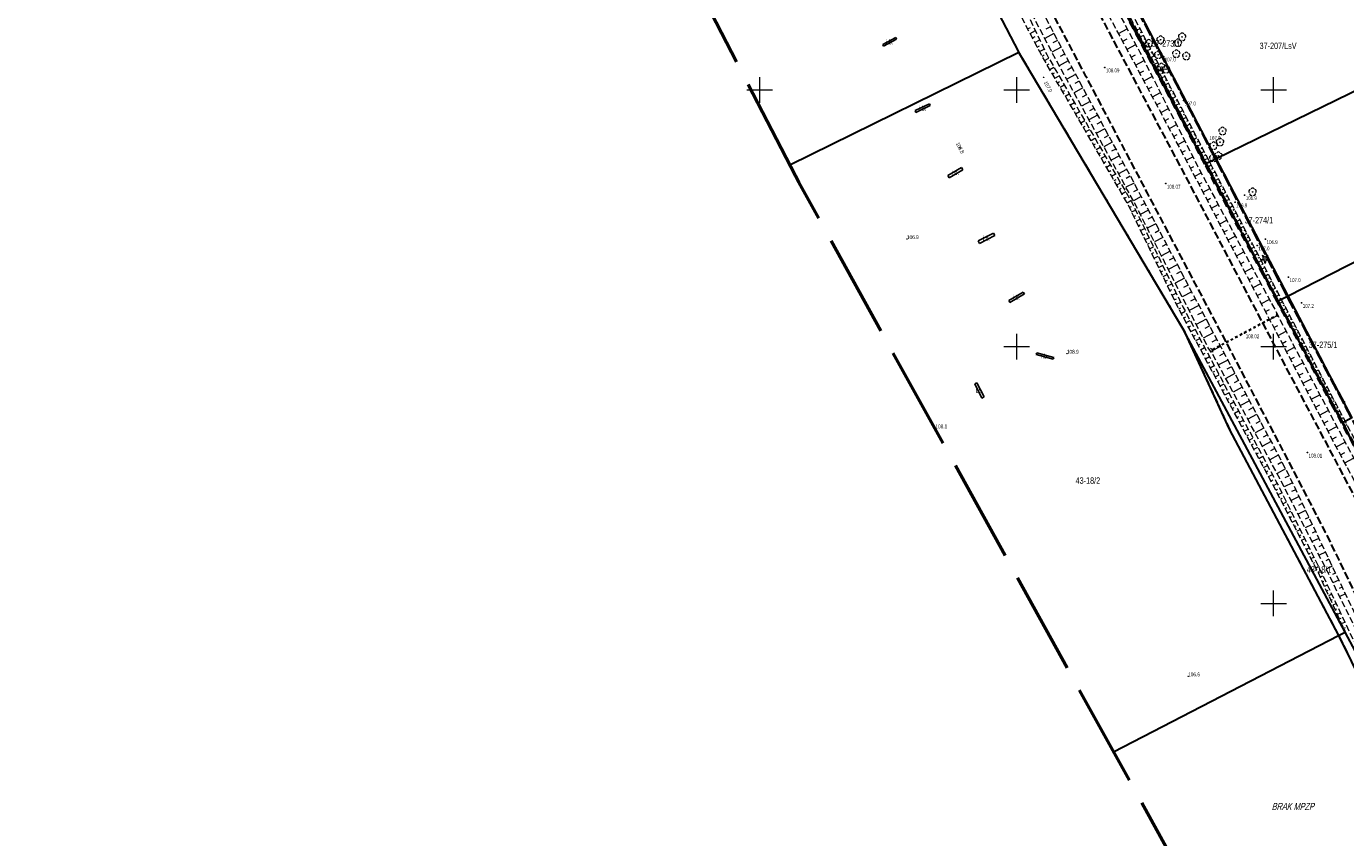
# Model space of a CAD drawing. Header units: metres. Extents: x 7529521 to 7531797, y 5723878 to 5728074.
# Tile 34 of 90: x 7530257 to 7530514, y 5726204 to 5726362. Entities that reach past the tile are written whole.
import ezdxf
from ezdxf.enums import TextEntityAlignment as Align

# ---------------------------------------------------------------- set-up
doc = ezdxf.new("R2010")
doc.units = ezdxf.units.M
for name, pattern in [('11', [3, 2.5, -0.5]), ('2_BUIB12_02', [0]), ('2_KTPL01', [2, 1.5, -0.5]), ('GAO', [2.5, 1.5, -1]), ('GDE', [0]), ('GUK', [2, 1.5, -0.5]), ('GUZ', [1, 0.5, -0.5]), ('L_0_05', [1.75, 1.25, -0.5]), ('L_0_06', [2, 1.5, -0.5]), ('L_0_09', [2.5, 2, -0.5]), ('L_0_7E', [1, 0.5, -0.5])]:
    doc.linetypes.add(name, pattern=pattern)
doc.layers.get('0').update_dxf_attribs({"color": 252})
for name, color, linetype, lineweight in [('BUIB_E_T_6', 252, 'Continuous', 18), ('BUIB_L_10', 252, '2_BUIB12_02', 25), ('Dzialki', 80, 'GDE', 30), ('jezdnia', 252, 'L_0_06', 18), ('k', 252, 'Continuous', 18), ('Kontury', 252, 'GUK', 18), ('KTPL_L_0', 252, '2_KTPL01', 18), ('MPZP', 130, '11', 40), ('Numery_dzialek', 80, 'Continuous', 30), ('Numery_konturow', 252, 'Continuous', 13), ('przepust', 252, 'L_0_7E', 35), ('RTPW_T_0', 252, 'Continuous', 15), ('skarpa nieumocniona', 252, 'L_0_05', 18), ('Uzytki', 252, 'GUZ', 18), ('wysokosci_naturalne', 7, 'Continuous', 18), ('wysokosci_sztuczne', 7, 'Continuous', 18)]:
    doc.layers.add(name, color=color, linetype=linetype, lineweight=lineweight)
doc.layers.add('EPGPO_L_0', color=7, linetype='GAO', lineweight=50, true_color=0x940094)
doc.layers.add('zakres', color=7, linetype='L_0_09', lineweight=50, true_color=0xff05ff)
doc.styles.get("Standard").update_dxf_attribs({"font": 'arial.ttf'})

# ---------------------------------------------------------------- blocks, each defined once
blk = doc.blocks.new('2_RTPW01')
at = {"linetype": 'Continuous'}
blk.add_circle((0, 0), 0.045, dxfattribs=at)
blk = doc.blocks.new('L_0_7E_1')
at = {"color": 0, "linetype": 'Continuous', "lineweight": 13, "flags": 128}
for points in [[(0, 0), (-0.53, 0.85)], [(0, 0), (-0.53, -0.85)]]:
    blk.add_lwpolyline(points, dxfattribs=at)
blk = doc.blocks.new('L_0_7E_2')
at = {"color": 0, "linetype": 'Continuous', "lineweight": 13, "flags": 128}
for points in [[(0, 0), (-0.53, 0.85)], [(0, 0), (-0.53, -0.85)]]:
    blk.add_lwpolyline(points, dxfattribs=at)
blk = doc.blocks.new('OBOP02_01')
at = {"linetype": 'Continuous', "lineweight": 18}
blk.add_hatch(color=0, dxfattribs=at).paths.add_polyline_path([(0, -0.1, 1), (0, 0.1, 1)])
at = {"color": 0, "linetype": 'Continuous', "lineweight": 18}
blk.add_circle((0, 0), 0.1, dxfattribs=at)
for centre, radius, start, end in [((-0.77, 0.25), 0.7, 101.6336, 222.6627), ((0, 0.8), 0.7, 29.8459, 150.1541), ((0.77, 0.25), 0.7, 317.3373, 78.3664), ((-0.46, -0.64), 0.71, 174.3693, 292.5572), ((0.46, -0.64), 0.71, 247.4428, 5.6307)]:
    blk.add_arc(centre, radius, start, end, dxfattribs=at)
blk = doc.blocks.new('OBOP01_01')
at = {"linetype": 'Continuous', "lineweight": 18}
blk.add_hatch(color=0, dxfattribs=at).paths.add_polyline_path([(0, -0.1, 1), (0, 0.1, 1)])
at = {"color": 0, "linetype": 'Continuous', "lineweight": 18, "flags": 128}
blk.add_lwpolyline([(0, -1.74), (-0.35, -0.48), (-1.65, -0.54), (-0.57, 0.18), (-1.02, 1.4), (0, 0.6), (1.02, 1.4), (0.57, 0.18), (1.65, -0.54), (0.35, -0.48), (0, -1.74)], dxfattribs=at)
at = {"color": 0, "linetype": 'Continuous', "lineweight": 18}
blk.add_circle((0, 0), 0.1, dxfattribs=at)
blk = doc.blocks.new('RTPW01')
at = {"linetype": 'Continuous', "lineweight": 13}
blk.add_hatch(color=0, dxfattribs=at).paths.add_polyline_path([(0, -0.09, 1), (0, 0.09, 1)])
at = {"color": 0, "linetype": 'Continuous', "lineweight": 13}
blk.add_circle((0, 0), 0.0906, dxfattribs=at)
blk = doc.blocks.new('RTPW02')
at = {"linetype": 'Continuous', "lineweight": 13}
blk.add_hatch(color=0, dxfattribs=at).paths.add_polyline_path([(0, -0.09, 1), (0, 0.09, 1)])
at = {"color": 0, "linetype": 'Continuous', "lineweight": 13}
blk.add_circle((0, 0), 0.0906, dxfattribs=at)

msp = doc.modelspace()

# ---------------------------------------------------------------- linework, layer by layer
at = {"layer": 'BUIB_L_10', "linetype": '2_BUIB12_02'}
for p, q in [((7530423.92, 5726358.81), (7530426.47, 5726360.17)), ((7530426.64, 5726359.86), (7530424.08, 5726358.5)), ((7530426.47, 5726360.17), (7530426.64, 5726359.86)), ((7530424.08, 5726358.5), (7530423.92, 5726358.81)), ((7530430.23, 5726345.96), (7530433.02, 5726347.29)), ((7530433.02, 5726347.29), (7530433.19, 5726346.93)), ((7530430.4, 5726345.6), (7530430.23, 5726345.96)), ((7530433.19, 5726346.93), (7530430.4, 5726345.6)), ((7530436.57, 5726333.32), (7530439.25, 5726334.91)), ((7530439.53, 5726334.44), (7530436.85, 5726332.85)), ((7530439.25, 5726334.91), (7530439.53, 5726334.44)), ((7530436.85, 5726332.85), (7530436.57, 5726333.32)), ((7530442.52, 5726320.58), (7530445.47, 5726322.1)), ((7530445.72, 5726321.62), (7530442.76, 5726320.1)), ((7530445.47, 5726322.1), (7530445.72, 5726321.62)), ((7530442.76, 5726320.1), (7530442.52, 5726320.58)), ((7530448.46, 5726308.97), (7530451.28, 5726310.62)), ((7530448.67, 5726308.6), (7530448.46, 5726308.97)), ((7530451.5, 5726310.26), (7530448.67, 5726308.6)), ((7530451.28, 5726310.62), (7530451.5, 5726310.26)), ((7530453.82, 5726298.47), (7530453.92, 5726298.81)), ((7530457.12, 5726297.53), (7530453.82, 5726298.47)), ((7530453.92, 5726298.81), (7530457.22, 5726297.87)), ((7530457.22, 5726297.87), (7530457.12, 5726297.53)), ((7530441.85, 5726292.74), (7530442.27, 5726292.95)), ((7530443.23, 5726289.99), (7530441.85, 5726292.74)), ((7530442.27, 5726292.95), (7530443.65, 5726290.2)), ((7530443.65, 5726290.2), (7530443.23, 5726289.99))]:
    msp.add_line(p, q, dxfattribs=at)
at = {"layer": 'Dzialki'}
for p, q in [((7530378.5, 5726495.54), (7530450.41, 5726357.28)), ((7530463.76, 5726378.99), (7530485.62, 5726337.6)), ((7530488.83, 5726336.63), (7530466.03, 5726380.16)), ((7530450.41, 5726357.28), (7530405.87, 5726335.33)), ((7530482.4, 5726303.41), (7530450.41, 5726357.28)), ((7530488.83, 5726336.63), (7530531.83, 5726357.63)), ((7530485.62, 5726337.6), (7530486.69, 5726335.59)), ((7530486.69, 5726335.59), (7530488.83, 5726336.63)), ((7530486.69, 5726335.59), (7530498.02, 5726314.02)), ((7530502.82, 5726309.91), (7530488.83, 5726336.63)), ((7530502.82, 5726309.91), (7530545.72, 5726331.75)), ((7530498.02, 5726314.02), (7530500.76, 5726308.86)), ((7530500.76, 5726308.86), (7530502.82, 5726309.91)), ((7530500.76, 5726308.86), (7530511.69, 5726288.27)), ((7530515.26, 5726286.19), (7530502.82, 5726309.91)), ((7530513.96, 5726244.44), (7530482.4, 5726303.41)), ((7530482.4, 5726303.41), (7530491.35, 5726283.94)), ((7530511.69, 5726288.27), (7530513.34, 5726285.19)), ((7530513.34, 5726285.19), (7530515.26, 5726286.19)), ((7530491.35, 5726283.94), (7530512.67, 5726243.78)), ((7530513.34, 5726285.19), (7530516.84, 5726278.64)), ((7530512.67, 5726243.78), (7530513.96, 5726244.44)), ((7530573.62, 5726131.76), (7530513.96, 5726244.44)), ((7530468.87, 5726221.12), (7530512.67, 5726243.78)), ((7530512.67, 5726243.78), (7530529.43, 5726209.46))]:
    msp.add_line(p, q, dxfattribs=at)
at = {"layer": 'EPGPO_L_0', "linetype": 'GAO'}
for p, q in [((7530485.62, 5726337.6), (7530463.76, 5726378.99)), ((7530486.69, 5726335.59), (7530485.62, 5726337.6)), ((7530498.02, 5726314.02), (7530486.69, 5726335.59)), ((7530500.76, 5726308.86), (7530498.02, 5726314.02)), ((7530511.69, 5726288.27), (7530500.76, 5726308.86)), ((7530513.34, 5726285.19), (7530511.69, 5726288.27)), ((7530516.84, 5726278.64), (7530513.34, 5726285.19))]:
    msp.add_line(p, q, dxfattribs=at)
at = {"layer": 'jezdnia', "color": 251, "lineweight": 30, "flags": 128}
for points in [[(7530369.92, 5726547), (7530380.44, 5726527.06), (7530395.42, 5726498.75), (7530406.94, 5726476.91), (7530422.86, 5726446.71), (7530434.33, 5726424.9), (7530446.28, 5726402.22), (7530458, 5726380.1), (7530470.66, 5726356.14), (7530482.6, 5726333.62), (7530497.95, 5726304.42), (7530509.9, 5726281.82), (7530518.61, 5726265.36), (7530526.03, 5726251.6), (7530533.8, 5726237.24), (7530543.58, 5726219.26), (7530548.13, 5726210.82), (7530552.38, 5726206.31)], [(7530598.88, 5726089.04), (7530595.59, 5726097.95), (7530590.03, 5726108.33), (7530588.06, 5726111.9), (7530584.25, 5726119.25), (7530579.86, 5726127.55), (7530572.34, 5726141.82), (7530564.82, 5726156.15), (7530557.13, 5726170.81), (7530549.17, 5726185.87), (7530542.49, 5726198.5), (7530536.64, 5726209.63), (7530531.27, 5726220.64), (7530523.66, 5726236.13), (7530515.91, 5726251.96), (7530510.14, 5726263.83), (7530504.02, 5726275.63), (7530490.95, 5726300.59), (7530475.48, 5726329.87), (7530463.56, 5726352.54), (7530450.86, 5726376.5), (7530439.32, 5726398.33), (7530427.1, 5726421.51), (7530415.47, 5726443.49), (7530402.57, 5726468.08), (7530400.02, 5726472.85), (7530388.04, 5726495.57), (7530373.31, 5726523.45), (7530362.9, 5726543.14)]]:
    msp.add_lwpolyline(points, dxfattribs=at)
at = {"layer": 'k', "linetype": 'Continuous', "lineweight": 18, "flags": 128}
for points in [[(7530400, 5726347.5), (7530400, 5726352.5)], [(7530450, 5726347.5), (7530450, 5726352.5)], [(7530500, 5726347.5), (7530500, 5726352.5)], [(7530397.5, 5726350), (7530402.5, 5726350)], [(7530447.5, 5726350), (7530452.5, 5726350)], [(7530497.5, 5726350), (7530502.5, 5726350)], [(7530450, 5726297.5), (7530450, 5726302.5)], [(7530500, 5726297.5), (7530500, 5726302.5)], [(7530447.5, 5726300), (7530452.5, 5726300)], [(7530497.5, 5726300), (7530502.5, 5726300)], [(7530500, 5726247.5), (7530500, 5726252.5)], [(7530497.5, 5726250), (7530502.5, 5726250)]]:
    msp.add_lwpolyline(points, dxfattribs=at)
at = {"layer": 'Kontury'}
for p, q in [((7530463.76, 5726378.99), (7530485.62, 5726337.6)), ((7530485.62, 5726337.6), (7530486.69, 5726335.59)), ((7530486.69, 5726335.59), (7530498.02, 5726314.02)), ((7530498.02, 5726314.02), (7530500.76, 5726308.86)), ((7530500.76, 5726308.86), (7530511.69, 5726288.27)), ((7530511.69, 5726288.27), (7530513.34, 5726285.19)), ((7530513.34, 5726285.19), (7530516.84, 5726278.64))]:
    msp.add_line(p, q, dxfattribs=at)
at = {"layer": 'KTPL_L_0', "linetype": '2_KTPL01'}
for p, q in [((7530450.61, 5726357.12), (7530306.82, 5726633.59)), ((7530482.59, 5726303.26), (7530450.61, 5726357.12)), ((7530482.59, 5726303.26), (7530491.54, 5726283.79)), ((7530512.85, 5726243.64), (7530491.54, 5726283.79)), ((7530512.85, 5726243.64), (7530529.61, 5726209.32))]:
    msp.add_line(p, q, dxfattribs=at)
at = {"layer": 'MPZP'}
for points in [[(7530444.12, 5726524.36), (7530399.8, 5726501.75), (7530412.11, 5726478.04), (7530422.82, 5726458.03), (7530436.3, 5726431.46), (7530448, 5726409.13), (7530456.05, 5726394.05), (7530463.94, 5726378.88), (7530486.94, 5726335.39), (7530500.86, 5726308.82), (7530513.47, 5726285.12), (7530522.2, 5726268.19)], [(7530583.38, 5726167.15), (7530575.79, 5726175.68), (7530568.82, 5726186.74), (7530562.31, 5726199.17), (7530555.31, 5726211.47), (7530548.15, 5726224.27), (7530540.49, 5726237.72), (7530532.55, 5726252.71), (7530523.99, 5726269.37), (7530519.38, 5726278.02), (7530515.19, 5726286.22), (7530502.63, 5726309.99), (7530488.7, 5726336.7), (7530465.87, 5726380.23), (7530457.88, 5726395.36), (7530438.35, 5726432.81), (7530424.32, 5726459.18), (7530413.77, 5726479.26), (7530401.75, 5726502.75)]]:
    msp.add_lwpolyline(points, dxfattribs=at)
at = {"layer": 'przepust', "color": 24, "lineweight": 35, "flags": 128}
msp.add_lwpolyline([(7530488.14, 5726299.4), (7530500.62, 5726306.08)], dxfattribs=at)
at = {"layer": 'skarpa nieumocniona', "color": 252, "lineweight": 18, "flags": 128}
for points in [[(7530386.26, 5726529.62), (7530395.61, 5726510.48), (7530400.31, 5726501.42), (7530411.18, 5726480.08), (7530421.82, 5726460.81), (7530425.65, 5726452.32), (7530431.87, 5726440.4), (7530436.73, 5726431.17), (7530440.69, 5726423.89), (7530450.19, 5726406.12), (7530456.89, 5726393.79), (7530459.46, 5726389.73), (7530532.98, 5726248.95), (7530541.46, 5726233.6), (7530546.13, 5726224.75), (7530552.86, 5726213.14), (7530552.62, 5726211.69), (7530552.1, 5726212.48), (7530545.12, 5726224.02), (7530540.44, 5726232.57), (7530535.95, 5726241.08), (7530531.81, 5726249.8), (7530461.43, 5726384.58), (7530459.02, 5726389.45), (7530456.35, 5726393.66), (7530449.62, 5726405.83), (7530439.98, 5726423.58), (7530436.12, 5726430.82), (7530431.26, 5726440.27), (7530425.13, 5726452.07), (7530420.89, 5726460.35), (7530410.5, 5726480.06), (7530399.35, 5726501.31), (7530394.61, 5726510.16), (7530385.07, 5726528.81), (7530374.91, 5726549.97), (7530375.74, 5726550.66)], [(7530543.21, 5726222.9), (7530538.34, 5726232.11), (7530533.7, 5726240.35), (7530511.95, 5726280.97), (7530499.24, 5726305.31), (7530484.05, 5726334.34), (7530471.92, 5726357.11), (7530458.95, 5726381.07), (7530447.57, 5726403.23), (7530435.55, 5726425.46), (7530424.34, 5726446.96), (7530408.22, 5726477.68), (7530396.72, 5726499.26), (7530381.74, 5726527.87), (7530371.44, 5726547.5), (7530373.62, 5726548.22), (7530383.58, 5726528.76), (7530398.52, 5726500.52), (7530409.93, 5726478.73), (7530426.19, 5726447.76), (7530437.15, 5726426.29), (7530449.2, 5726403.74), (7530460.3, 5726382.61), (7530473.97, 5726357.35), (7530485.21, 5726335.16), (7530500.28, 5726307.16), (7530501.12, 5726305.51), (7530513.75, 5726281.74), (7530535.44, 5726240.97), (7530544.62, 5726223.78), (7530551.36, 5726211.99), (7530551.73, 5726211.3), (7530549.87, 5726210.45)], [(7530472.72, 5726328.38), (7530456.97, 5726357.14), (7530447.87, 5726374.49), (7530436.22, 5726396.61), (7530424.2, 5726419.82), (7530412.12, 5726442.08), (7530400.35, 5726465.03), (7530401.34, 5726465.81), (7530414.07, 5726442.91), (7530425.63, 5726420.6), (7530437.87, 5726397.62), (7530449.59, 5726375.72), (7530458.97, 5726357.65), (7530474.13, 5726329.45), (7530489.78, 5726299.85), (7530502.84, 5726275.26), (7530511.36, 5726257.32), (7530517, 5726245.51), (7530523.48, 5726233.56), (7530532.52, 5726214.68), (7530539.37, 5726201.14), (7530548.93, 5726182.86), (7530564.06, 5726154.21), (7530573.86, 5726136.27), (7530585.71, 5726114.07), (7530585.37, 5726112.71), (7530584.6, 5726113.27), (7530572.53, 5726135.36), (7530562.89, 5726153.77), (7530547.81, 5726182.27), (7530537.95, 5726200.75), (7530531.16, 5726214.12), (7530521.85, 5726232.49), (7530515.76, 5726245.49), (7530510.35, 5726256.47), (7530501.22, 5726274.32), (7530488.03, 5726298.73), (7530487.29, 5726299.78)], [(7530397.61, 5726463.9), (7530399.28, 5726464.19), (7530411.29, 5726441.8), (7530423.75, 5726419.6), (7530435.94, 5726396.4), (7530447.6, 5726374.25), (7530455.84, 5726356.89), (7530472.33, 5726328.24), (7530482.42, 5726307.64), (7530500.6, 5726273.56), (7530509.22, 5726256.23), (7530514.73, 5726244.54), (7530521.08, 5726231.99), (7530527.54, 5726218), (7530537.28, 5726200.51), (7530546.9, 5726181.69), (7530555.87, 5726164.46), (7530559.25, 5726157.89), (7530571.9, 5726134.71), (7530584.2, 5726112.96), (7530584.43, 5726112.21), (7530583.45, 5726111.91), (7530571.46, 5726133.65), (7530558.57, 5726157.19), (7530555.22, 5726164.19), (7530546.01, 5726181.21), (7530536.05, 5726200.48), (7530526.33, 5726217.98), (7530520.31, 5726231.47), (7530514.13, 5726244.14), (7530508.73, 5726255.93), (7530500.05, 5726272.79), (7530481.53, 5726307.4), (7530471.62, 5726327.79), (7530454.81, 5726356.8), (7530446.05, 5726373.48), (7530435.1, 5726395.57), (7530422.71, 5726418.88), (7530409.93, 5726441.26)]]:
    msp.add_lwpolyline(points, close=True, dxfattribs=at)
at = {"layer": 'skarpa nieumocniona', "color": 252, "linetype": 'Continuous', "lineweight": 18, "flags": 128}
for points in [[(7530452.14, 5726361.88), (7530452.67, 5726362.16)], [(7530452.61, 5726360.99), (7530453.64, 5726361.53)], [(7530453.07, 5726360.11), (7530453.57, 5726360.37)], [(7530457.25, 5726360.95), (7530455.46, 5726360.02)], [(7530456.56, 5726362.28), (7530455.66, 5726361.81)], [(7530469.82, 5726360.99), (7530471.51, 5726361.9)], [(7530470.65, 5726359.45), (7530471.5, 5726359.9)], [(7530473.98, 5726361.91), (7530473.42, 5726361.62)], [(7530474.33, 5726361.25), (7530474.05, 5726361.1)], [(7530474.68, 5726360.58), (7530474.12, 5726360.29)], [(7530475.03, 5726359.92), (7530474.74, 5726359.77)], [(7530453.54, 5726359.22), (7530454.5, 5726359.73)], [(7530454, 5726358.34), (7530454.46, 5726358.58)], [(7530454.46, 5726357.45), (7530455.35, 5726357.92)], [(7530458.64, 5726358.29), (7530456.85, 5726357.36)], [(7530457.94, 5726359.62), (7530457.05, 5726359.15)], [(7530471.48, 5726357.91), (7530473.18, 5726358.82)], [(7530475.37, 5726359.26), (7530474.81, 5726358.96)], [(7530475.72, 5726358.59), (7530475.44, 5726358.44)], [(7530476.07, 5726357.93), (7530475.5, 5726357.63)], [(7530476.41, 5726357.26), (7530476.13, 5726357.11)], [(7530454.94, 5726356.57), (7530455.35, 5726356.81)], [(7530455.44, 5726355.71), (7530456.25, 5726356.18)], [(7530455.94, 5726354.84), (7530456.35, 5726355.08)], [(7530460.05, 5726355.64), (7530458.3, 5726354.7)], [(7530459.34, 5726356.96), (7530458.46, 5726356.49)], [(7530472.31, 5726356.37), (7530473.16, 5726356.82)], [(7530473.14, 5726354.82), (7530474.8, 5726355.71)], [(7530476.76, 5726356.6), (7530476.2, 5726356.3)], [(7530477.11, 5726355.93), (7530476.83, 5726355.78)], [(7530477.46, 5726355.27), (7530476.89, 5726354.97)], [(7530456.44, 5726353.98), (7530457.25, 5726354.44)], [(7530456.94, 5726353.11), (7530457.35, 5726353.34)], [(7530457.45, 5726352.25), (7530458.25, 5726352.71)], [(7530461.47, 5726353), (7530459.74, 5726352.07)], [(7530460.76, 5726354.32), (7530459.89, 5726353.85)], [(7530473.96, 5726353.28), (7530474.78, 5726353.71)], [(7530474.78, 5726351.73), (7530476.39, 5726352.59)], [(7530477.8, 5726354.6), (7530477.52, 5726354.45)], [(7530478.15, 5726353.94), (7530477.59, 5726353.64)], [(7530478.5, 5726353.27), (7530478.22, 5726353.12)], [(7530478.85, 5726352.61), (7530478.28, 5726352.31)], [(7530457.95, 5726351.38), (7530458.35, 5726351.61)], [(7530458.45, 5726350.52), (7530459.25, 5726350.98)], [(7530458.95, 5726349.65), (7530459.35, 5726349.88)], [(7530462.89, 5726350.36), (7530461.19, 5726349.44)], [(7530462.18, 5726351.68), (7530461.32, 5726351.22)], [(7530475.61, 5726350.19), (7530476.39, 5726350.61)], [(7530479.19, 5726351.94), (7530478.91, 5726351.8)], [(7530479.54, 5726351.28), (7530478.98, 5726350.98)], [(7530479.89, 5726350.61), (7530479.6, 5726350.47)], [(7530480.23, 5726349.95), (7530479.67, 5726349.65)], [(7530459.45, 5726348.79), (7530460.24, 5726349.24)], [(7530459.95, 5726347.92), (7530460.35, 5726348.15)], [(7530460.46, 5726347.05), (7530461.24, 5726347.51)], [(7530464.31, 5726347.71), (7530462.63, 5726346.81)], [(7530463.6, 5726349.03), (7530462.75, 5726348.58)], [(7530476.43, 5726348.64), (7530477.97, 5726349.46)], [(7530477.25, 5726347.1), (7530478, 5726347.5)], [(7530480.58, 5726349.28), (7530480.3, 5726349.14)], [(7530480.93, 5726348.62), (7530480.36, 5726348.32)], [(7530481.28, 5726347.95), (7530480.99, 5726347.81)], [(7530481.62, 5726347.29), (7530481.06, 5726346.99)], [(7530460.96, 5726346.19), (7530461.35, 5726346.42)], [(7530461.46, 5726345.32), (7530462.24, 5726345.78)], [(7530461.96, 5726344.46), (7530462.35, 5726344.68)], [(7530465.73, 5726345.07), (7530464.07, 5726344.18)], [(7530465.02, 5726346.39), (7530464.18, 5726345.94)], [(7530478.08, 5726345.56), (7530479.55, 5726346.34)], [(7530478.9, 5726344.01), (7530479.62, 5726344.4)], [(7530481.97, 5726346.62), (7530481.69, 5726346.48)], [(7530482.32, 5726345.96), (7530481.75, 5726345.66)], [(7530482.66, 5726345.29), (7530482.38, 5726345.15)], [(7530483.01, 5726344.63), (7530482.45, 5726344.33)], [(7530462.46, 5726343.59), (7530463.24, 5726344.04)], [(7530462.96, 5726342.73), (7530463.35, 5726342.95)], [(7530463.46, 5726341.86), (7530464.23, 5726342.31)], [(7530467.15, 5726342.43), (7530465.51, 5726341.55)], [(7530466.44, 5726343.75), (7530465.62, 5726343.31)], [(7530479.72, 5726342.47), (7530481.13, 5726343.22)], [(7530483.36, 5726343.96), (7530483.08, 5726343.82)], [(7530483.71, 5726343.3), (7530483.14, 5726343.01)], [(7530484.05, 5726342.64), (7530483.77, 5726342.49)], [(7530484.4, 5726341.97), (7530483.84, 5726341.68)], [(7530463.97, 5726341), (7530464.35, 5726341.22)], [(7530464.47, 5726340.13), (7530465.23, 5726340.58)], [(7530464.97, 5726339.27), (7530465.35, 5726339.49)], [(7530468.57, 5726339.79), (7530466.95, 5726338.92)], [(7530467.86, 5726341.11), (7530467.05, 5726340.67)], [(7530480.55, 5726340.92), (7530481.23, 5726341.29)], [(7530481.37, 5726339.38), (7530482.71, 5726340.1)], [(7530484.75, 5726341.31), (7530484.47, 5726341.16)], [(7530485.09, 5726340.64), (7530484.53, 5726340.35)], [(7530485.44, 5726339.98), (7530485.16, 5726339.83)], [(7530485.79, 5726339.31), (7530485.22, 5726339.02)], [(7530465.47, 5726338.4), (7530466.23, 5726338.84)], [(7530465.97, 5726337.54), (7530466.35, 5726337.76)], [(7530466.47, 5726336.67), (7530467.23, 5726337.11)], [(7530469.99, 5726337.15), (7530468.39, 5726336.28)], [(7530469.28, 5726338.47), (7530468.48, 5726338.03)], [(7530482.19, 5726337.84), (7530482.85, 5726338.18)], [(7530483.01, 5726336.29), (7530484.29, 5726336.97)], [(7530486.14, 5726338.65), (7530485.85, 5726338.5)], [(7530486.48, 5726337.98), (7530485.92, 5726337.69)], [(7530486.83, 5726337.32), (7530486.55, 5726337.17)], [(7530466.97, 5726335.81), (7530467.35, 5726336.03)], [(7530467.48, 5726334.94), (7530468.22, 5726335.38)], [(7530467.98, 5726334.08), (7530468.35, 5726334.29)], [(7530471.41, 5726334.5), (7530469.83, 5726333.65)], [(7530470.7, 5726335.82), (7530469.91, 5726335.4)], [(7530483.84, 5726334.75), (7530484.46, 5726335.08)], [(7530487.18, 5726336.65), (7530486.61, 5726336.36)], [(7530487.53, 5726335.99), (7530487.24, 5726335.84)], [(7530487.87, 5726335.32), (7530487.31, 5726335.03)], [(7530488.22, 5726334.66), (7530487.94, 5726334.51)], [(7530468.48, 5726333.21), (7530469.22, 5726333.64)], [(7530468.98, 5726332.35), (7530469.35, 5726332.56)], [(7530469.48, 5726331.48), (7530470.22, 5726331.91)], [(7530472.84, 5726331.86), (7530471.27, 5726331.02)], [(7530472.12, 5726333.18), (7530471.34, 5726332.76)], [(7530484.65, 5726333.2), (7530485.91, 5726333.86)], [(7530485.46, 5726331.65), (7530486.1, 5726331.98)], [(7530488.57, 5726333.99), (7530488, 5726333.7)], [(7530488.91, 5726333.33), (7530488.63, 5726333.18)], [(7530489.26, 5726332.66), (7530488.7, 5726332.37)], [(7530489.61, 5726332), (7530489.33, 5726331.85)], [(7530469.98, 5726330.62), (7530470.35, 5726330.83)], [(7530470.49, 5726329.75), (7530471.22, 5726330.18)], [(7530470.99, 5726328.89), (7530471.35, 5726329.1)], [(7530474.25, 5726329.22), (7530472.71, 5726328.4)], [(7530473.55, 5726330.54), (7530472.77, 5726330.12)], [(7530486.27, 5726330.1), (7530487.57, 5726330.77)], [(7530489.96, 5726331.33), (7530489.39, 5726331.04)], [(7530490.3, 5726330.67), (7530490.02, 5726330.52)], [(7530490.65, 5726330), (7530490.08, 5726329.71)], [(7530491, 5726329.34), (7530490.71, 5726329.19)], [(7530471.49, 5726328.02), (7530472.21, 5726328.44)], [(7530471.94, 5726327.13), (7530472.32, 5726327.31)], [(7530472.38, 5726326.23), (7530473.13, 5726326.6)], [(7530475.66, 5726326.57), (7530474.07, 5726325.73)], [(7530474.96, 5726327.89), (7530474.17, 5726327.48)], [(7530487.09, 5726328.55), (7530487.74, 5726328.89)], [(7530487.9, 5726326.99), (7530489.23, 5726327.69)], [(7530491.34, 5726328.67), (7530490.78, 5726328.38)], [(7530491.69, 5726328.01), (7530491.41, 5726327.86)], [(7530492.04, 5726327.34), (7530491.47, 5726327.05)], [(7530492.39, 5726326.68), (7530492.1, 5726326.53)], [(7530472.82, 5726325.33), (7530473.2, 5726325.52)], [(7530473.25, 5726324.43), (7530474.01, 5726324.8)], [(7530477.06, 5726323.91), (7530475.43, 5726323.05)], [(7530476.36, 5726325.24), (7530475.56, 5726324.82)], [(7530488.71, 5726325.44), (7530489.38, 5726325.8)], [(7530489.52, 5726323.89), (7530490.89, 5726324.61)], [(7530492.73, 5726326.02), (7530492.17, 5726325.72)], [(7530493.08, 5726325.35), (7530492.8, 5726325.2)], [(7530493.43, 5726324.69), (7530492.86, 5726324.39)], [(7530493.77, 5726324.02), (7530493.49, 5726323.87)], [(7530473.69, 5726323.53), (7530474.07, 5726323.72)], [(7530474.13, 5726322.63), (7530474.89, 5726323.01)], [(7530474.56, 5726321.73), (7530474.95, 5726321.92)], [(7530477.76, 5726322.59), (7530476.94, 5726322.15)], [(7530490.33, 5726322.34), (7530491.02, 5726322.71)], [(7530491.14, 5726320.79), (7530492.55, 5726321.53)], [(7530494.12, 5726323.36), (7530493.56, 5726323.06)], [(7530494.47, 5726322.69), (7530494.19, 5726322.54)], [(7530494.82, 5726322.03), (7530494.25, 5726321.73)], [(7530495.16, 5726321.36), (7530494.88, 5726321.21)], [(7530475, 5726320.83), (7530475.77, 5726321.21)], [(7530475.44, 5726319.94), (7530475.83, 5726320.12)], [(7530475.88, 5726319.04), (7530476.65, 5726319.41)], [(7530478.46, 5726321.26), (7530476.8, 5726320.38)], [(7530479.16, 5726319.94), (7530478.32, 5726319.49)], [(7530491.95, 5726319.24), (7530492.66, 5726319.61)], [(7530495.51, 5726320.7), (7530494.94, 5726320.4)], [(7530495.86, 5726320.03), (7530495.57, 5726319.88)], [(7530496.21, 5726319.37), (7530495.64, 5726319.07)], [(7530476.31, 5726318.14), (7530476.7, 5726318.33)], [(7530476.75, 5726317.24), (7530477.53, 5726317.62)], [(7530477.19, 5726316.34), (7530477.58, 5726316.53)], [(7530479.86, 5726318.61), (7530478.16, 5726317.71)], [(7530480.56, 5726317.28), (7530479.7, 5726316.83)], [(7530492.76, 5726317.69), (7530494.2, 5726318.44)], [(7530493.57, 5726316.14), (7530494.3, 5726316.52)], [(7530496.55, 5726318.7), (7530496.27, 5726318.55)], [(7530496.9, 5726318.04), (7530496.33, 5726317.74)], [(7530497.25, 5726317.37), (7530496.96, 5726317.22)], [(7530497.59, 5726316.71), (7530497.03, 5726316.41)], [(7530477.62, 5726315.44), (7530478.41, 5726315.82)], [(7530478.06, 5726314.54), (7530478.46, 5726314.73)], [(7530478.5, 5726313.64), (7530479.29, 5726314.03)], [(7530481.27, 5726315.96), (7530479.52, 5726315.03)], [(7530481.97, 5726314.63), (7530481.08, 5726314.16)], [(7530494.39, 5726314.59), (7530495.86, 5726315.36)], [(7530497.94, 5726316.04), (7530497.66, 5726315.9)], [(7530498.29, 5726315.38), (7530497.72, 5726315.08)], [(7530498.64, 5726314.71), (7530498.35, 5726314.57)], [(7530498.98, 5726314.05), (7530498.42, 5726313.75)], [(7530478.93, 5726312.74), (7530479.33, 5726312.93)], [(7530479.37, 5726311.84), (7530480.17, 5726312.23)], [(7530479.81, 5726310.94), (7530480.21, 5726311.14)], [(7530482.67, 5726313.31), (7530480.88, 5726312.36)], [(7530483.37, 5726311.98), (7530482.47, 5726311.5)], [(7530495.2, 5726313.04), (7530495.94, 5726313.43)], [(7530496.01, 5726311.49), (7530497.52, 5726312.28)], [(7530499.33, 5726313.38), (7530499.05, 5726313.24)], [(7530499.68, 5726312.72), (7530499.11, 5726312.42)], [(7530500.02, 5726312.05), (7530499.74, 5726311.91)], [(7530500.37, 5726311.39), (7530499.8, 5726311.09)], [(7530480.25, 5726310.04), (7530481.05, 5726310.43)], [(7530480.68, 5726309.14), (7530481.09, 5726309.34)], [(7530481.12, 5726308.24), (7530481.93, 5726308.64)], [(7530484.07, 5726310.65), (7530482.24, 5726309.69)], [(7530484.77, 5726309.33), (7530483.85, 5726308.84)], [(7530496.82, 5726309.94), (7530497.58, 5726310.34)], [(7530497.63, 5726308.39), (7530499.18, 5726309.2)], [(7530500.72, 5726310.73), (7530500.43, 5726310.58)], [(7530501.07, 5726310.06), (7530500.5, 5726309.76)], [(7530501.41, 5726309.4), (7530501.13, 5726309.25)], [(7530501.76, 5726308.73), (7530501.19, 5726308.43)], [(7530481.56, 5726307.34), (7530481.96, 5726307.56)], [(7530482.03, 5726306.46), (7530482.82, 5726306.89)], [(7530485.47, 5726308), (7530483.6, 5726307.01)], [(7530486.17, 5726306.68), (7530485.23, 5726306.18)], [(7530498.44, 5726306.84), (7530499.23, 5726307.25)], [(7530499.25, 5726305.28), (7530500.82, 5726306.1)], [(7530502.11, 5726308.07), (7530501.82, 5726307.92)], [(7530502.45, 5726307.4), (7530501.89, 5726307.1)], [(7530502.8, 5726306.74), (7530502.52, 5726306.59)], [(7530503.15, 5726306.07), (7530502.58, 5726305.77)], [(7530482.5, 5726305.58), (7530482.9, 5726305.79)], [(7530482.97, 5726304.7), (7530483.76, 5726305.12)], [(7530483.45, 5726303.82), (7530483.84, 5726304.03)], [(7530483.92, 5726302.94), (7530484.71, 5726303.36)], [(7530486.87, 5726305.35), (7530484.97, 5726304.34)], [(7530487.58, 5726304.02), (7530486.61, 5726303.51)], [(7530500.06, 5726303.73), (7530500.84, 5726304.14)], [(7530503.5, 5726305.41), (7530503.21, 5726305.26)], [(7530503.84, 5726304.74), (7530503.28, 5726304.45)], [(7530504.19, 5726304.08), (7530503.91, 5726303.93)], [(7530504.54, 5726303.41), (7530503.97, 5726303.12)], [(7530484.39, 5726302.05), (7530484.78, 5726302.26)], [(7530484.86, 5726301.17), (7530485.65, 5726301.59)], [(7530488.28, 5726302.7), (7530486.33, 5726301.67)], [(7530488.98, 5726301.37), (7530487.99, 5726300.85)], [(7530500.87, 5726302.18), (7530502.45, 5726303)], [(7530501.68, 5726300.63), (7530502.47, 5726301.05)], [(7530504.89, 5726302.75), (7530504.6, 5726302.6)], [(7530505.23, 5726302.08), (7530504.66, 5726301.79)], [(7530505.58, 5726301.42), (7530505.3, 5726301.27)], [(7530505.93, 5726300.75), (7530505.36, 5726300.46)], [(7530485.33, 5726300.29), (7530485.73, 5726300.5)], [(7530485.8, 5726299.41), (7530486.59, 5726299.83)], [(7530486.28, 5726298.53), (7530486.67, 5726298.74)], [(7530489.68, 5726300.04), (7530487.8, 5726299.05)], [(7530490.38, 5726298.72), (7530489.47, 5726298.24)], [(7530502.49, 5726299.08), (7530504.09, 5726299.91)], [(7530506.27, 5726300.09), (7530505.99, 5726299.94)], [(7530506.62, 5726299.42), (7530506.05, 5726299.13)], [(7530506.97, 5726298.76), (7530506.68, 5726298.61)], [(7530486.75, 5726297.65), (7530487.53, 5726298.06)], [(7530487.22, 5726296.76), (7530487.61, 5726296.97)], [(7530487.69, 5726295.88), (7530488.47, 5726296.3)], [(7530491.09, 5726297.39), (7530489.27, 5726296.43)], [(7530491.79, 5726296.07), (7530490.89, 5726295.59)], [(7530503.3, 5726297.53), (7530504.11, 5726297.95)], [(7530504.11, 5726295.98), (7530505.73, 5726296.82)], [(7530507.32, 5726298.09), (7530506.75, 5726297.8)], [(7530507.66, 5726297.43), (7530507.38, 5726297.28)], [(7530508.01, 5726296.76), (7530507.44, 5726296.47)], [(7530508.36, 5726296.1), (7530508.07, 5726295.95)], [(7530488.16, 5726295), (7530488.55, 5726295.21)], [(7530488.64, 5726294.12), (7530489.41, 5726294.53)], [(7530489.11, 5726293.24), (7530489.5, 5726293.44)], [(7530492.49, 5726294.75), (7530490.7, 5726293.79)], [(7530493.2, 5726293.42), (7530492.31, 5726292.95)], [(7530504.92, 5726294.43), (7530505.74, 5726294.85)], [(7530505.73, 5726292.87), (7530507.37, 5726293.73)], [(7530508.7, 5726295.43), (7530508.14, 5726295.14)], [(7530509.05, 5726294.77), (7530508.77, 5726294.62)], [(7530509.4, 5726294.11), (7530508.83, 5726293.81)], [(7530509.75, 5726293.44), (7530509.46, 5726293.29)], [(7530489.58, 5726292.36), (7530490.36, 5726292.77)], [(7530490.05, 5726291.47), (7530490.44, 5726291.68)], [(7530490.52, 5726290.59), (7530491.3, 5726291.01)], [(7530493.9, 5726292.1), (7530492.13, 5726291.15)], [(7530494.6, 5726290.77), (7530493.72, 5726290.3)], [(7530506.54, 5726291.32), (7530507.37, 5726291.75)], [(7530507.35, 5726289.77), (7530509.02, 5726290.64)], [(7530510.09, 5726292.78), (7530509.52, 5726292.48)], [(7530510.44, 5726292.11), (7530510.16, 5726291.96)], [(7530510.79, 5726291.45), (7530510.22, 5726291.15)], [(7530511.13, 5726290.78), (7530510.85, 5726290.63)], [(7530490.99, 5726289.71), (7530491.38, 5726289.92)], [(7530491.47, 5726288.83), (7530492.24, 5726289.24)], [(7530491.94, 5726287.95), (7530492.32, 5726288.15)], [(7530495.31, 5726289.45), (7530493.55, 5726288.52)], [(7530496.01, 5726288.12), (7530495.14, 5726287.66)], [(7530508.16, 5726288.22), (7530509, 5726288.66)], [(7530511.48, 5726290.12), (7530510.91, 5726289.82)], [(7530511.83, 5726289.45), (7530511.54, 5726289.3)], [(7530512.18, 5726288.79), (7530511.61, 5726288.49)], [(7530512.52, 5726288.12), (7530512.24, 5726287.97)], [(7530492.41, 5726287.06), (7530493.18, 5726287.48)], [(7530492.88, 5726286.18), (7530493.27, 5726286.39)], [(7530493.35, 5726285.3), (7530494.12, 5726285.71)], [(7530496.71, 5726286.8), (7530494.98, 5726285.88)], [(7530497.42, 5726285.47), (7530496.56, 5726285.01)], [(7530508.97, 5726286.67), (7530510.66, 5726287.55)], [(7530509.78, 5726285.12), (7530510.63, 5726285.56)], [(7530512.87, 5726287.46), (7530512.3, 5726287.16)], [(7530513.22, 5726286.79), (7530512.93, 5726286.64)], [(7530513.57, 5726286.13), (7530512.99, 5726285.83)], [(7530513.91, 5726285.46), (7530513.63, 5726285.31)], [(7530493.83, 5726284.42), (7530494.21, 5726284.62)], [(7530494.3, 5726283.54), (7530495.06, 5726283.95)], [(7530494.77, 5726282.66), (7530495.15, 5726282.86)], [(7530498.12, 5726284.15), (7530496.41, 5726283.24)], [(7530498.82, 5726282.82), (7530497.97, 5726282.37)], [(7530510.59, 5726283.57), (7530512.3, 5726284.46)], [(7530514.26, 5726284.8), (7530513.69, 5726284.5)], [(7530495.24, 5726281.77), (7530496, 5726282.18)], [(7530495.71, 5726280.89), (7530496.09, 5726281.1)], [(7530496.18, 5726280.01), (7530496.95, 5726280.42)], [(7530499.53, 5726281.5), (7530497.83, 5726280.6)], [(7530511.4, 5726282.01), (7530512.26, 5726282.46)], [(7530512.21, 5726280.47), (7530513.94, 5726281.39)], [(7530496.66, 5726279.13), (7530497.04, 5726279.33)], [(7530497.13, 5726278.25), (7530497.89, 5726278.65)], [(7530500.93, 5726278.85), (7530499.26, 5726277.96)], [(7530500.23, 5726280.17), (7530499.39, 5726279.73)], [(7530513.04, 5726278.92), (7530513.9, 5726279.38)], [(7530513.87, 5726277.38), (7530515.58, 5726278.3)], [(7530497.6, 5726277.37), (7530497.98, 5726277.57)], [(7530498.07, 5726276.48), (7530498.83, 5726276.89)], [(7530498.54, 5726275.6), (7530498.92, 5726275.8)], [(7530499.02, 5726274.72), (7530499.77, 5726275.12)], [(7530502.34, 5726276.2), (7530500.69, 5726275.32)], [(7530501.64, 5726277.52), (7530500.81, 5726277.08)], [(7530499.49, 5726273.84), (7530499.86, 5726274.04)], [(7530499.96, 5726272.96), (7530500.71, 5726273.36)], [(7530503.67, 5726273.51), (7530502.04, 5726272.73)], [(7530503.03, 5726274.86), (7530502.19, 5726274.47)], [(7530500.42, 5726272.07), (7530500.79, 5726272.26)], [(7530500.88, 5726271.18), (7530501.6, 5726271.55)], [(7530501.33, 5726270.29), (7530501.69, 5726270.47)], [(7530504.96, 5726270.8), (7530503.4, 5726270.06)], [(7530504.32, 5726272.15), (7530503.52, 5726271.78)], [(7530501.79, 5726269.4), (7530502.49, 5726269.76)], [(7530502.25, 5726268.51), (7530502.59, 5726268.69)], [(7530502.71, 5726267.62), (7530503.38, 5726267.97)], [(7530506.25, 5726268.09), (7530504.77, 5726267.39)], [(7530505.6, 5726269.45), (7530504.84, 5726269.08)], [(7530503.17, 5726266.74), (7530503.5, 5726266.91)], [(7530503.62, 5726265.85), (7530504.27, 5726266.18)], [(7530504.08, 5726264.96), (7530504.4, 5726265.12)], [(7530507.53, 5726265.38), (7530506.13, 5726264.72)], [(7530506.89, 5726266.74), (7530506.17, 5726266.39)], [(7530504.54, 5726264.07), (7530505.16, 5726264.39)], [(7530505, 5726263.18), (7530505.3, 5726263.34)], [(7530505.45, 5726262.29), (7530506.05, 5726262.6)], [(7530508.18, 5726264.03), (7530507.5, 5726263.7)], [(7530508.82, 5726262.67), (7530507.5, 5726262.04)], [(7530505.91, 5726261.4), (7530506.2, 5726261.55)], [(7530506.37, 5726260.51), (7530506.94, 5726260.81)], [(7530506.83, 5726259.62), (7530507.11, 5726259.77)], [(7530509.47, 5726261.32), (7530508.82, 5726261.01)], [(7530510.11, 5726259.96), (7530508.86, 5726259.37)], [(7530507.29, 5726258.73), (7530507.83, 5726259.02)], [(7530507.74, 5726257.84), (7530508.01, 5726257.98)], [(7530508.2, 5726256.96), (7530508.72, 5726257.22)], [(7530510.75, 5726258.61), (7530510.15, 5726258.32)], [(7530511.4, 5726257.25), (7530510.23, 5726256.7)], [(7530508.66, 5726256.07), (7530508.91, 5726256.2)], [(7530509.08, 5726255.16), (7530509.61, 5726255.4)], [(7530512.04, 5726255.9), (7530511.47, 5726255.62)], [(7530512.69, 5726254.54), (7530511.56, 5726254.01)], [(7530509.5, 5726254.25), (7530509.77, 5726254.37)], [(7530509.91, 5726253.34), (7530510.46, 5726253.59)], [(7530510.33, 5726252.43), (7530510.61, 5726252.56)], [(7530513.33, 5726253.19), (7530512.78, 5726252.93)], [(7530510.75, 5726251.52), (7530511.31, 5726251.78)], [(7530511.17, 5726250.62), (7530511.45, 5726250.75)], [(7530511.58, 5726249.71), (7530512.17, 5726249.97)], [(7530513.98, 5726251.84), (7530512.89, 5726251.32)], [(7530512, 5726248.8), (7530512.3, 5726248.93)], [(7530512.42, 5726247.89), (7530513.02, 5726248.17)], [(7530512.83, 5726246.98), (7530513.14, 5726247.12)], [(7530513.25, 5726246.07), (7530513.87, 5726246.36)], [(7530513.67, 5726245.16), (7530513.98, 5726245.31)]]:
    msp.add_lwpolyline(points, dxfattribs=at)
at = {"layer": 'Uzytki'}
for p, q in [((7530450.41, 5726357.28), (7530306.57, 5726633.81)), ((7530485.62, 5726337.6), (7530463.76, 5726378.99)), ((7530482.4, 5726303.41), (7530450.41, 5726357.28)), ((7530486.69, 5726335.59), (7530485.62, 5726337.6)), ((7530498.02, 5726314.02), (7530486.69, 5726335.59)), ((7530500.76, 5726308.86), (7530498.02, 5726314.02)), ((7530511.69, 5726288.27), (7530500.76, 5726308.86)), ((7530513.96, 5726244.44), (7530482.4, 5726303.41)), ((7530513.34, 5726285.19), (7530511.69, 5726288.27)), ((7530516.84, 5726278.64), (7530513.34, 5726285.19)), ((7530573.62, 5726131.76), (7530513.96, 5726244.44))]:
    msp.add_line(p, q, dxfattribs=at)
at = {"layer": 'wysokosci_naturalne', "color": 252}
for p in [(7530478.59, 5726356.5), (7530482.5, 5726347.93), (7530487.48, 5726339.5), (7530494.37, 5726329.51), (7530492.5, 5726328.1), (7530496.82, 5726319.71), (7530498.43, 5726320.94), (7530502.9, 5726313.55), (7530505.46, 5726308.51), (7530513.79, 5726289.24)]:
    msp.add_point(p, dxfattribs=at)
at = {"layer": 'wysokosci_sztuczne', "color": 252}
for p in [(7530467.14, 5726354.38), (7530479.02, 5726331.74), (7530494.37, 5726302.62), (7530506.6, 5726279.38)]:
    msp.add_point(p, dxfattribs=at)
at = {"layer": 'zakres', "color": 210, "lineweight": 50, "ltscale": 10}
msp.add_lwpolyline([(7530784, 5725633.1), (7530631.12, 5725917.71), (7530520.29, 5726128.05), (7530407.59, 5726332.04), (7530406.94, 5726333.26), (7530316.66, 5726507.85), (7530152.66, 5726824.25), (7529893.98, 5727312.41)], dxfattribs=at)

# ---------------------------------------------------------------- block references
at = {"color": 74, "linetype": 'Continuous', "xscale": 0.5, "yscale": 0.5, "zscale": 0.5}
for name, p in [('OBOP02_01', (7530478.01, 5726359.75)), ('OBOP02_01', (7530481.39, 5726359.15)), ('OBOP02_01', (7530482.21, 5726360.31)), ('OBOP02_01', (7530475.73, 5726359.03)), ('OBOP02_01', (7530477.57, 5726356.82)), ('OBOP02_01', (7530481.06, 5726357.03)), ('OBOP02_01', (7530483.02, 5726356.56)), ('OBOP02_01', (7530478.14, 5726354.44)), ('OBOP02_01', (7530479.06, 5726354.01)), ('OBOP02_01', (7530490.07, 5726341.97)), ('OBOP02_01', (7530488.33, 5726339.12)), ('OBOP02_01', (7530489.58, 5726339.81)), ('OBOP02_01', (7530488.26, 5726336.73)), ('OBOP02_01', (7530489.25, 5726337.15)), ('OBOP02_01', (7530495.92, 5726330.13)), ('OBOP01_01', (7530498.34, 5726317.09))]:
    msp.add_blockref(name, p, dxfattribs=at)
at = {"layer": 'przepust', "color": 252, "linetype": 'Continuous', "xscale": 0.5, "yscale": 0.5, "zscale": 0.5, "rotation": 208.1599999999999}
msp.add_blockref('L_0_7E_2', (7530500.62, 5726306.08), dxfattribs=at)
at = {"layer": 'przepust', "color": 24, "linetype": 'Continuous', "xscale": 0.5, "yscale": 0.5, "zscale": 0.5, "rotation": 28.16}
msp.add_blockref('L_0_7E_1', (7530488.14, 5726299.4), dxfattribs=at)
at = {"layer": 'RTPW_T_0'}
for p in [(7530455.23, 5726352.45), (7530428.64, 5726320.94), (7530459.78, 5726298.63), (7530434.19, 5726284.1), (7530483.39, 5726235.81)]:
    msp.add_blockref('2_RTPW01', p, dxfattribs=at)
at = {"layer": 'RTPW_T_0', "rotation": 297.7299986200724}
msp.add_blockref('2_RTPW01', (7530438.99, 5726338.7), dxfattribs=at)
at = {"layer": 'wysokosci_naturalne', "color": 252, "linetype": 'Continuous', "xscale": 0.5, "yscale": 0.5, "zscale": 0.5}
for p in [(7530478.59, 5726356.5), (7530482.5, 5726347.93), (7530487.48, 5726339.5), (7530494.37, 5726329.51), (7530492.5, 5726328.1), (7530496.82, 5726319.71), (7530498.43, 5726320.94), (7530502.9, 5726313.55), (7530505.46, 5726308.51), (7530513.79, 5726289.24)]:
    msp.add_blockref('RTPW01', p, dxfattribs=at)
at = {"layer": 'wysokosci_sztuczne', "color": 252, "linetype": 'Continuous', "xscale": 0.5, "yscale": 0.5, "zscale": 0.5}
for p in [(7530467.14, 5726354.38), (7530479.02, 5726331.74), (7530494.37, 5726302.62), (7530506.6, 5726279.38)]:
    msp.add_blockref('RTPW02', p, dxfattribs=at)

# ---------------------------------------------------------------- texts
at = {"layer": 'BUIB_E_T_6', "width": 0.7}
for p in [(7530425.28, 5726359.34), (7530431.71, 5726346.44), (7530438.05, 5726333.88), (7530444.12, 5726321.1), (7530449.98, 5726309.61), (7530455.52, 5726298.17), (7530442.75, 5726291.47)]:
    msp.add_text('i.b.', height=0.9, dxfattribs=at).set_placement(p, align=Align.MIDDLE)
at = {"layer": 'MPZP', "lineweight": 30, "oblique": 15, "width": 0.7}
msp.add_text('BRAK MPZP', height=1.4, dxfattribs=at).set_placement((7530499.62, 5726211.17), align=Align.TOP_LEFT)
at = {"layer": 'Numery_dzialek', "width": 0.7}
for s, p in [('37-273/1', (7530476.28, 5726359.66)), ('37-274/1', (7530494.36, 5726325.25)), ('37-275/1', (7530506.85, 5726300.99)), ('43-18/2', (7530461.47, 5726274.55)), ('43-18/1', (7530506.47, 5726257.25))]:
    msp.add_text(s, height=1.26, dxfattribs=at).set_placement(p, align=Align.TOP_LEFT)
at = {"layer": 'Numery_konturow', "width": 0.7}
msp.add_text('37-207/LsV', height=1.26, dxfattribs=at).set_placement((7530504.49, 5726359.2), align=Align.TOP_RIGHT)
at = {"layer": 'RTPW_T_0', "width": 0.7}
msp.add_text('107.0', height=0.75, rotation=296.83, dxfattribs=at).set_placement((7530455.27, 5726351.47))
msp.add_text('108.8', height=0.75, rotation=297.73, dxfattribs=at).set_placement((7530438.99, 5726338.7), align=Align.MIDDLE)
for s, p in [('106.9', (7530428.64, 5726320.94)), ('108.9', (7530459.78, 5726298.63)), ('108.1', (7530434.19, 5726284.1)), ('106.6', (7530483.39, 5726235.81))]:
    msp.add_text(s, height=0.75, dxfattribs=at).set_placement(p)
at = {"layer": 'wysokosci_naturalne', "color": 252, "lineweight": 15, "width": 0.66}
for s, p in [('107.0', (7530478.81, 5726355.53)), ('107.0', (7530482.72, 5726346.96)), ('107.0', (7530487.53, 5726340.23)), ('106.9', (7530494.59, 5726328.54)), ('106.9', (7530492.72, 5726327.12)), ('107.0', (7530497.04, 5726318.74)), ('106.9', (7530498.65, 5726319.97)), ('107.0', (7530503.12, 5726312.58)), ('107.2', (7530505.68, 5726307.54))]:
    msp.add_text(s, height=0.75, dxfattribs=at).set_placement(p)
at = {"layer": 'wysokosci_sztuczne', "color": 252, "lineweight": 15, "width": 0.66}
for s, p in [('108.09', (7530467.36, 5726353.41)), ('108.07', (7530479.24, 5726330.77)), ('108.02', (7530494.59, 5726301.64)), ('108.01', (7530506.82, 5726278.41))]:
    msp.add_text(s, height=0.75, dxfattribs=at).set_placement(p)

doc.saveas('drawing.dxf')
